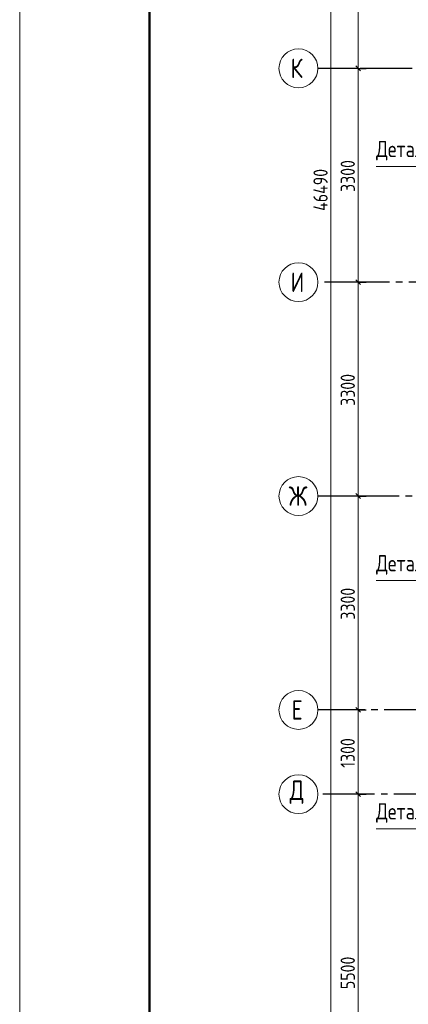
# Model space of a CAD drawing. Header units: millimetres. Extents: x 0 to 43617, y 0 to 59400.
# Tile 5 of 31: x 0 to 5995, y 21288 to 36481. Entities that reach past the tile are written whole.
import ezdxf

# ---------------------------------------------------------------- set-up
doc = ezdxf.new("R2010")
doc.units = ezdxf.units.MM
doc.linetypes.add('______5', pattern=[1100, 800, -100, 100, -100])
for name, color, linetype, lineweight in [('Standard', 7, 'Continuous', 25), ('Оси', 40, '______5', 18), ('Примечания', 7, 'Continuous', 25)]:
    doc.layers.add(name, color=color, linetype=linetype, lineweight=lineweight)
doc.styles.add('GOST 2.304-81', font='txt')
doc.styles.add('ISOCPEUR', font='txt')

msp = doc.modelspace()

# ---------------------------------------------------------------- linework, layer by layer
at = {"layer": 'Standard', "color": 7, "linetype": 'Continuous', "lineweight": 13, "transparency": 33554687}
for p, q in [((5221, 35730), (5221, 39030)), ((5221, 32430), (5221, 35730)), ((5221, 29130), (5221, 32430)), ((5221, 25830), (5221, 29130)), ((5221, 24530), (5221, 25830)), ((5221, 19030), (5221, 24530))]:
    msp.add_line(p, q, dxfattribs=at)
at = {"layer": 'Standard', "color": 251, "linetype": 'Continuous', "lineweight": -3, "true_color": 0x656565, "transparency": 33554687}
for p, q in [((5221, 35730), (5096, 35730)), ((5221, 35730), (5346, 35730)), ((5221, 32430), (5096, 32430)), ((5221, 32430), (5346, 32430)), ((5221, 29130), (5096, 29130)), ((5221, 29130), (5346, 29130)), ((5221, 25830), (5096, 25830)), ((5221, 25830), (5346, 25830)), ((5221, 24530), (5096, 24530)), ((5221, 24530), (5346, 24530)), ((5221, 24530), (5221, 24530))]:
    msp.add_line(p, q, dxfattribs=at)
at = {"layer": 'Standard', "color": 7, "linetype": 'Continuous', "lineweight": 25, "transparency": 33554687}
for p, q in [((5258, 35693), (5183, 35768)), ((5258, 32393), (5183, 32468)), ((5258, 29093), (5183, 29168)), ((5258, 25793), (5183, 25868)), ((5258, 24493), (5183, 24568))]:
    msp.add_line(p, q, dxfattribs=at)
at = {"layer": 'Standard', "color": 7, "linetype": 'Continuous', "lineweight": 13, "transparency": 33554687}
msp.add_lwpolyline([(0, 0), (42000, 0), (42000, 59400), (0, 59400), (0, 0)], close=True, dxfattribs=at)
for points in [[(42000, 59400), (0, 59400), (0, 0), (42000, 0), (42000, 59400)], [(4802, 10630), (4802, 33448), (4802, 33448), (4802, 57120)]]:
    msp.add_lwpolyline(points, dxfattribs=at)
at = {"layer": 'Standard', "color": 7, "linetype": 'Continuous', "lineweight": 50, "transparency": 33554687}
msp.add_lwpolyline([(2000, 58900), (41500, 58900), (41500, 500), (2000, 500), (2000, 58900)], close=True, dxfattribs=at)
at = {"layer": 'Standard', "color": 251, "linetype": 'Continuous', "lineweight": -3, "true_color": 0x656565, "transparency": 33554687}
for points in [[(5221, 35730), (5204, 35730), (5204, 35730), (5204, 35730), (5204, 35730), (5204, 35730), (5204, 35730), (5204, 35730), (5204, 35730), (5204, 35730), (5204, 35730), (5204, 35730), (5204, 35730), (4700, 35730)], [(5221, 32430), (5204, 32430), (5204, 32430), (5204, 32430), (5204, 32430), (5204, 32430), (5204, 32430), (5204, 32430), (5204, 32430), (5204, 32430), (5204, 32430), (5204, 32430), (5204, 32430), (5204, 32430), (5204, 32430), (4700, 32430)], [(5221, 29130), (5204, 29130), (5204, 29130), (5204, 29130), (5204, 29130), (5204, 29130), (5204, 29130), (5204, 29130), (5204, 29130), (5204, 29130), (5204, 29130), (5204, 29130), (5204, 29130), (5204, 29130), (5204, 29130), (5204, 29130), (5204, 29130), (4700, 29130)], [(5221, 25830), (5204, 25830), (5204, 25830), (5204, 25830), (5204, 25830), (5204, 25830), (5204, 25830), (5204, 25830), (5204, 25830), (5204, 25830), (5204, 25830), (5204, 25830), (5204, 25830), (5204, 25830), (5204, 25830), (5204, 25830), (5204, 25830), (5204, 25830), (5204, 25830), (4700, 25830)]]:
    msp.add_lwpolyline(points, dxfattribs=at)
at = {"layer": 'Оси', "color": 8, "linetype": '______5', "lineweight": -3, "transparency": 33554687}
for p, q in [((22554, 35730), (4600, 35730)), ((23304, 32430), (4600, 32430)), ((22354, 29130), (4600, 29130)), ((29524, 25830), (4600, 25830)), ((34074, 24530), (4600, 24530)), ((34074, 24530), (4600, 24530))]:
    msp.add_line(p, q, dxfattribs=at)
at = {"layer": 'Оси', "color": 7, "linetype": 'Continuous', "lineweight": 13, "transparency": 33554687}
for centre in [(4300, 35730), (4300, 32430), (4300, 29130), (4300, 25830), (4300, 24530), (4300, 24530)]:
    msp.add_circle(centre, 300, dxfattribs=at)
at = {"layer": 'Примечания', "color": 7, "linetype": 'Continuous', "lineweight": 13, "transparency": 33554687}
for points in [[(5499, 34217), (9223, 34217), (9223, 32860)], [(5499, 27826), (9223, 27826), (9223, 28700)], [(5499, 23997), (9223, 23997), (9223, 23200)]]:
    msp.add_lwpolyline(points, dxfattribs=at)

# ---------------------------------------------------------------- texts
at = {"layer": 'Standard', "color": 7, "linetype": 'Continuous', "lineweight": 25, "transparency": 33554687, "char_height": 220, "attachment_point": 7, "rotation": 90, "style": 'GOST 2.304-81'}
for s, insert, width in [('46490', (4751, 33531), 813.28), ('3300', (5171, 33822), 641.48), ('3300', (5171, 30522), 641.48), ('3300', (5171, 27222), 641.48), ('1300', (5170, 24938), 610.16), ('5500', (5171, 21522), 641.48)]:
    msp.add_mtext(s, dxfattribs=dict(at, insert=insert, width=width))
at = {"layer": 'Оси', "color": 7, "linetype": 'Continuous', "lineweight": 25, "transparency": 33554687, "char_height": 300, "attachment_point": 7, "style": 'ISOCPEUR'}
for s, insert, width in [('\\W0.80;К', (4180, 35580), 359.83), ('\\W0.80;И', (4180, 32280), 359.83), ('\\W0.83;Ж', (4150, 28980), 425), ('\\W0.78;Е', (4195, 25680), 326.41), ('\\W0.82;Д', (4165, 24380), 392.65)]:
    msp.add_mtext(s, dxfattribs=dict(at, insert=insert, width=width))
at = {"layer": 'Примечания', "color": 7, "linetype": 'Continuous', "lineweight": 25, "transparency": 33554687, "char_height": 250, "width": 2150.15, "attachment_point": 7, "style": 'GOST 2.304-81'}
for insert in [(5499, 34308), (5499, 27917), (5499, 24088)]:
    msp.add_mtext('Деталь\\~плана\\~8', dxfattribs=dict(at, insert=insert))

doc.saveas('drawing.dxf')
